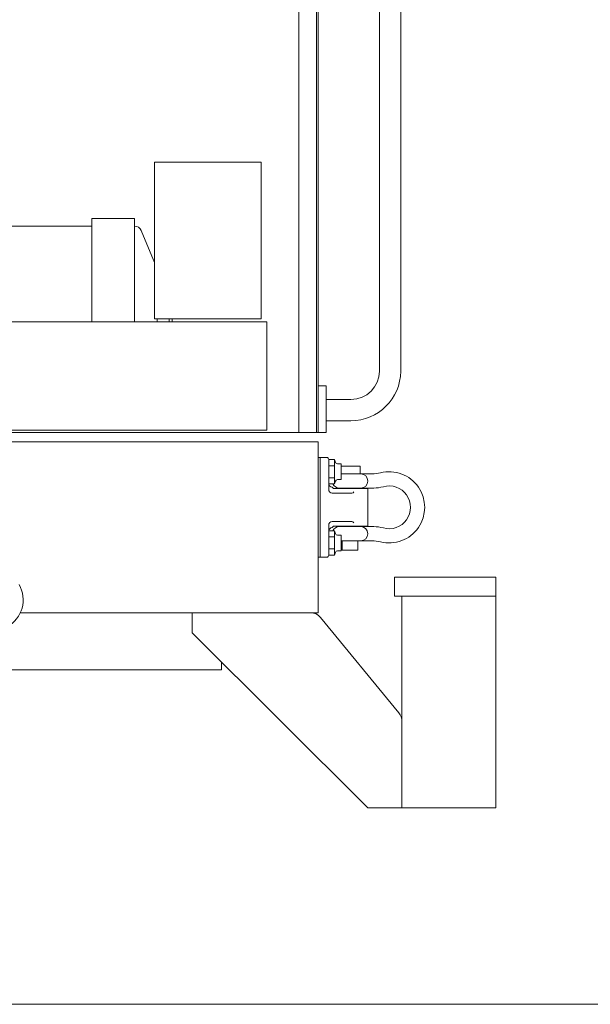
# Model space of a CAD drawing. Header units: metres. Extents: x -167 to 262, y -186 to 508.
# Tile 44 of 256: x 242.339 to 243.14, y -177.592 to -176.211. Entities that reach past the tile are written whole.
import ezdxf

# ---------------------------------------------------------------- set-up
doc = ezdxf.new("R2010")
doc.units = ezdxf.units.M
doc.header["$MEASUREMENT"] = 0

msp = doc.modelspace()

# ---------------------------------------------------------------- linework, layer by layer
at = {"color": 7, "linetype": 'Continuous', "lineweight": 13}
for p, q in [((242.7562, -175.3686), (242.7562, -176.7897)), ((242.7582, -175.3686), (242.7582, -176.7897)), ((242.7312, -175.4574), (242.7312, -176.7897)), ((242.8443, -175.4549), (242.8443, -176.7034)), ((242.8742, -175.4546), (242.8742, -176.7037)), ((242.5008, -176.5001), (242.5008, -176.6342)), ((242.5324, -176.6299), (242.5324, -176.6342)), ((242.5494, -176.6299), (242.5494, -176.6342)), ((242.5533, -176.6342), (242.5533, -176.6299)), ((242.7697, -176.7242), (242.7582, -176.7242)), ((242.7697, -176.7242), (242.7697, -176.7897)), ((242.7697, -176.7433), (242.8044, -176.7433)), ((242.7697, -176.7732), (242.8044, -176.7732)), ((241.627, -176.7897), (242.7582, -176.7897)), ((242.7102, -176.7897), (242.7552, -176.7897)), ((242.7697, -176.7897), (242.7582, -176.7897)), ((242.7582, -176.8027), (241.7126, -176.8027)), ((242.7582, -176.8027), (242.7582, -177.0423)), ((242.7582, -176.8246), (242.7701, -176.8246)), ((242.7611, -176.9644), (242.7611, -176.8246)), ((242.7731, -176.8276), (242.7815, -176.8276)), ((242.7731, -176.8696), (242.7731, -176.8276)), ((242.7825, -176.8314), (242.7815, -176.8276)), ((242.7815, -176.8276), (242.7815, -176.8616)), ((242.7731, -176.8361), (242.7815, -176.8361)), ((242.7854, -176.8336), (242.7906, -176.8336)), ((242.7906, -176.8336), (242.7906, -176.8556)), ((242.7906, -176.8366), (242.8171, -176.8366)), ((242.8171, -176.8476), (242.8171, -176.8366)), ((242.7731, -176.8531), (242.7815, -176.8531)), ((242.7854, -176.8556), (242.7906, -176.8556)), ((242.7906, -176.8476), (242.8337, -176.8476)), ((242.7731, -176.8616), (242.7815, -176.8616)), ((242.7781, -176.8661), (242.7801, -176.8681)), ((242.7801, -176.8681), (242.8281, -176.8681)), ((242.7825, -176.8578), (242.7815, -176.8616)), ((242.7881, -176.8676), (242.8363, -176.8676)), ((242.8281, -176.921), (242.8281, -176.8681)), ((242.7781, -176.8746), (242.8056, -176.8746)), ((242.7731, -176.9614), (242.7731, -176.9195)), ((242.7781, -176.9145), (242.8056, -176.9145)), ((242.7781, -176.923), (242.7801, -176.921)), ((242.7801, -176.921), (242.8281, -176.921)), ((242.7881, -176.9215), (242.8363, -176.9215)), ((242.7731, -176.9275), (242.7815, -176.9275)), ((242.7731, -176.936), (242.7815, -176.936)), ((242.7815, -176.9275), (242.7815, -176.9614)), ((242.7825, -176.9313), (242.7815, -176.9275)), ((242.7854, -176.9335), (242.7906, -176.9335)), ((242.7906, -176.9335), (242.7906, -176.9554)), ((242.7906, -176.9415), (242.8337, -176.9415)), ((242.7921, -176.9544), (242.7921, -176.9415)), ((242.8141, -176.9544), (242.8141, -176.9415)), ((242.7582, -176.9644), (242.7701, -176.9644)), ((242.7731, -176.9529), (242.7815, -176.9529)), ((242.7731, -176.9614), (242.7815, -176.9614)), ((242.7825, -176.9577), (242.7815, -176.9614)), ((242.7854, -176.9554), (242.7906, -176.9554)), ((242.7921, -176.9544), (242.8141, -176.9544)), ((242.8654, -176.9924), (242.8654, -177.0193)), ((243.0078, -176.9924), (242.8654, -176.9924)), ((242.8654, -176.9924), (242.8654, -177.0193)), ((243.0078, -177.0193), (243.0078, -176.9924)), ((242.8654, -177.0193), (243.0078, -177.0193)), ((242.876, -177.3159), (242.876, -177.0193)), ((243.0078, -177.3159), (243.0078, -177.0193)), ((242.3403, -177.0423), (242.7582, -177.0423)), ((242.5814, -177.0423), (242.5814, -177.0703)), ((242.7615, -177.0489), (242.8714, -177.1826)), ((242.5814, -177.0703), (242.8281, -177.3159)), ((242.6228, -177.1116), (242.6228, -177.1222)), ((242.6228, -177.1222), (242.2304, -177.1222)), ((242.876, -177.1953), (242.876, -177.3159)), ((242.876, -177.2009), (242.876, -177.254)), ((242.876, -177.3072), (242.876, -177.254)), ((242.8281, -177.3159), (242.876, -177.3159)), ((242.8281, -177.3159), (243.0078, -177.3159)), ((246.0176, -177.5916), (235.5505, -177.5916))]:
    msp.add_line(p, q, dxfattribs=at)
for points in [[(242.6783, -176.6299), (242.5285, -176.6299), (242.5285, -176.4102), (242.6783, -176.4102)], [(241.9257, -176.6342), (242.6862, -176.6342), (242.6862, -176.7862), (241.9257, -176.7862)]]:
    msp.add_lwpolyline(points, close=True, dxfattribs=at)
for points in [[(242.5007, -176.6342), (242.5007, -176.4894), (242.4408, -176.4894), (242.4408, -176.6342)], [(242.4408, -176.5001), (241.9648, -176.5001)]]:
    msp.add_lwpolyline(points, dxfattribs=at)
msp.add_lwpolyline([(242.5285, -176.5501, -0.034066), (242.5273, -176.5477), (242.51, -176.5062, 0.302776), (242.5008, -176.5001), (242.5007, -176.5001)], format="xyb", dxfattribs=at)
for centre, radius, start, end in [((242.8044, -176.7034), 0.0399, 270, 0), ((242.8041, -176.7031), 0.0701, 270.2003, 359.5164), ((242.7701, -176.8276), 0.003, 0, 90), ((242.7854, -176.8306), 0.003, 195, 270), ((242.7854, -176.8586), 0.003, 90, 165), ((242.8181, -176.8576), 0.00999, 270, 90), ((242.8337, -176.7977), 0.0499, 270, 284.0699), ((242.858, -176.8945), 0.0499, 255.9301, 104.0699), ((242.7781, -176.8611), 0.00499, 180, 270), ((242.7781, -176.8696), 0.00499, 180, 270), ((242.7881, -176.8576), 0.00999, 203.5782, 270), ((242.8363, -176.8176), 0.0499, 270, 285.7405), ((242.858, -176.8945), 0.03, 254.2595, 105.7405), ((242.8056, -176.8716), 0.003, 270, 338.6377), ((242.7781, -176.9195), 0.00499, 90, 180), ((242.7781, -176.928), 0.00499, 90, 180), ((242.7881, -176.9315), 0.00999, 90, 156.4218), ((242.8056, -176.9175), 0.003, 25.6756, 90), ((242.8181, -176.9315), 0.00999, 270, 90), ((242.8363, -176.9714), 0.0499, 74.2595, 90), ((242.7854, -176.9305), 0.003, 195, 270), ((242.8337, -176.9914), 0.0499, 75.9301, 90), ((242.7701, -176.9614), 0.003, 270, 0), ((242.7854, -176.9584), 0.003, 90, 165), ((242.7477, -177.0603), 0.018, 39.4174, 90), ((242.856, -177.1953), 0.02, 0, 39.4174)]:
    msp.add_arc(centre, radius, start, end, dxfattribs=at)
msp.add_ellipse((242.3003, -177.0249), major_axis=(0.0383, 0.0221), ratio=0.979014, start_param=3.141593, end_param=6.283185, dxfattribs=at)

doc.saveas('drawing.dxf')
